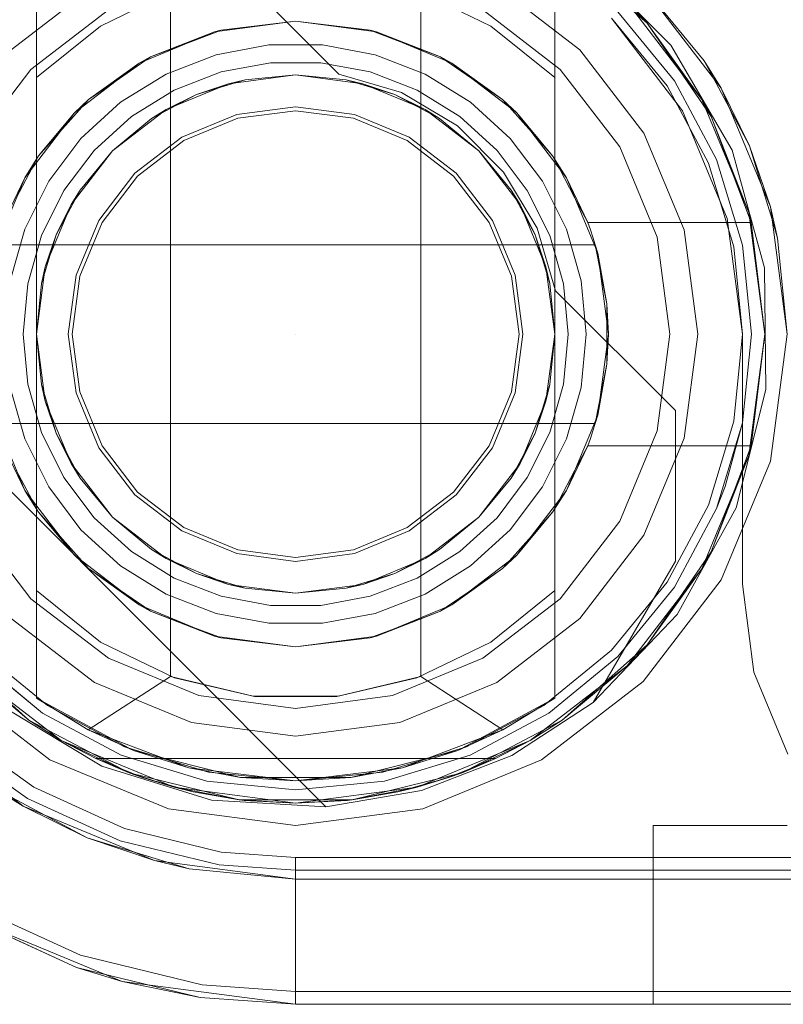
# Model space of a CAD drawing. Extents: x -620 to 300, y 62 to 1112.
# Tile 61 of 226: x -157.966 to -157.796, y 267.212 to 267.432. Entities that reach past the tile are written whole.
import ezdxf

# ---------------------------------------------------------------- set-up
doc = ezdxf.new("R2010")
doc.units = 0
doc.layers.get('0').update_dxf_attribs({"lineweight": 13})
doc.layers.add('ConnectionPoints', color=7, linetype='Continuous', lineweight=50)

# ---------------------------------------------------------------- blocks, each defined once
blk = doc.blocks.new('AutoCAD-Punkt-A06CPVWSL0')
at = {"color": 0, "lineweight": -2}
blk.add_line((-157.90474, 267.3621), (-157.90474, 267.3621), dxfattribs=at)
blk = doc.blocks.new('Blockreferenz-A06CPVWWL0')
at = {"color": 251, "linetype": 'ByBlock', "lineweight": -2, "ltscale": 0.13, "true_color": 0x636363}
for p, q in [((-157.92185, 267.4471), (-157.89506, 267.4203)), ((-157.92185, 267.4471), (-157.89506, 267.4203)), ((-157.82077, 267.42679), (-157.84005, 267.44608)), ((-157.80948, 267.4171), (-157.82696, 267.43989)), ((-157.83403, 267.43282), (-157.81814, 267.4121)), ((-157.81814, 267.4121), (-157.83403, 267.43282)), ((-157.80705, 267.40323), (-157.82077, 267.42679)), ((-157.89506, 267.4203), (-157.88106, 267.41614)), ((-157.89506, 267.4203), (-157.88106, 267.41614)), ((-157.89506, 267.4203), (-157.89506, 267.4203)), ((-157.79849, 267.39057), (-157.80948, 267.4171)), ((-157.88106, 267.41614), (-157.86851, 267.40867)), ((-157.88106, 267.41614), (-157.86851, 267.40867)), ((-157.81814, 267.4121), (-157.80815, 267.38799)), ((-157.80815, 267.38799), (-157.81814, 267.4121)), ((-157.86851, 267.40867), (-157.85818, 267.39834)), ((-157.86851, 267.40867), (-157.85818, 267.39834)), ((-157.79979, 267.37694), (-157.80705, 267.40323)), ((-157.85818, 267.39834), (-157.85071, 267.38579)), ((-157.85818, 267.39834), (-157.85071, 267.38579)), ((-157.79474, 267.3621), (-157.79849, 267.39057)), ((-157.80815, 267.38799), (-157.80474, 267.3621)), ((-157.80474, 267.3621), (-157.80815, 267.38799)), ((-157.85071, 267.38579), (-157.84654, 267.37179)), ((-157.85071, 267.38579), (-157.84654, 267.37179)), ((-157.79947, 267.34968), (-157.79979, 267.37694)), ((-157.84654, 267.37179), (-157.81975, 267.34499)), ((-157.84654, 267.37179), (-157.81975, 267.34499)), ((-157.84654, 267.37179), (-157.84654, 267.37179)), ((-157.89796, 267.25632), (-158.01053, 267.36889)), ((-157.89796, 267.25632), (-158.01053, 267.36889)), ((-157.80474, 267.3621), (-157.80474, 267.3061)), ((-157.80474, 267.3061), (-157.80474, 267.3621)), ((-157.80474, 267.3621), (-157.80474, 267.3621)), ((-157.79849, 267.33363), (-157.79474, 267.3621)), ((-157.80613, 267.32323), (-157.79947, 267.34968)), ((-157.81975, 267.34499), (-157.81975, 267.3113)), ((-157.81975, 267.34499), (-157.81975, 267.3113)), ((-157.81975, 267.34499), (-157.81975, 267.34499)), ((-157.80948, 267.3071), (-157.79849, 267.33363)), ((-157.81931, 267.29936), (-157.80613, 267.32323)), ((-157.81975, 267.3113), (-157.83814, 267.27964)), ((-157.81975, 267.3113), (-157.83814, 267.27964)), ((-157.81975, 267.3113), (-157.81975, 267.3113)), ((-157.82696, 267.28432), (-157.80948, 267.3071)), ((-157.80474, 267.3061), (-157.80215, 267.28643)), ((-157.80215, 267.28643), (-157.80474, 267.3061)), ((-157.80474, 267.3061), (-157.80474, 267.3061)), ((-157.83814, 267.27964), (-157.81931, 267.29936)), ((-157.80215, 267.28643), (-157.79456, 267.2681)), ((-157.79456, 267.2681), (-157.80215, 267.28643)), ((-157.98252, 267.28432), (-157.95974, 267.26684)), ((-157.84974, 267.26684), (-157.82696, 267.28432)), ((-157.94809, 267.26538), (-157.97007, 267.27863)), ((-157.83814, 267.27964), (-157.85634, 267.2678)), ((-157.83814, 267.27964), (-157.85634, 267.2678)), ((-157.83814, 267.27964), (-157.83814, 267.27964)), ((-157.9633, 267.26068), (-157.98144, 267.27359)), ((-157.95974, 267.26684), (-157.93321, 267.25585)), ((-157.85634, 267.2678), (-157.87655, 267.25992)), ((-157.85634, 267.2678), (-157.87655, 267.25992)), ((-157.87627, 267.25585), (-157.84974, 267.26684)), ((-157.92358, 267.25779), (-157.94809, 267.26538)), ((-157.94305, 267.25143), (-157.9633, 267.26068)), ((-157.87655, 267.25992), (-157.89796, 267.25632)), ((-157.87655, 267.25992), (-157.89796, 267.25632)), ((-157.93321, 267.25585), (-157.90474, 267.2521)), ((-157.89796, 267.25632), (-157.92358, 267.25779)), ((-157.90474, 267.2521), (-157.87627, 267.25585)), ((-157.89796, 267.25632), (-157.89796, 267.25632)), ((-157.92141, 267.24618), (-157.94305, 267.25143)), ((-157.90474, 267.24499), (-157.92141, 267.24618)), ((-157.90474, 267.24222), (-157.90474, 267.24499)), ((-155.60474, 267.24499), (-157.90474, 267.24499)), ((-157.90474, 267.23678), (-157.90474, 267.24222)), ((-157.90474, 267.23161), (-157.90474, 267.23678)), ((-157.95286, 267.22308), (-157.9783, 267.2347)), ((-157.97974, 267.2322), (-157.94357, 267.21722)), ((-157.90474, 267.22691), (-157.90474, 267.23161)), ((-157.90474, 267.22282), (-157.90474, 267.22691)), ((-157.92568, 267.21648), (-157.95286, 267.22308)), ((-157.90474, 267.21948), (-157.90474, 267.22282)), ((-157.90474, 267.21701), (-157.90474, 267.21948)), ((-157.94357, 267.21722), (-157.90474, 267.2121)), ((-157.90474, 267.21499), (-157.92568, 267.21648)), ((-157.90474, 267.2155), (-157.90474, 267.21701)), ((-157.90474, 267.21499), (-157.90474, 267.2155)), ((-157.90474, 267.2121), (-157.90474, 267.21499)), ((-155.60474, 267.21499), (-157.90474, 267.21499)), ((-157.90474, 267.2121), (-155.60474, 267.2121))]:
    blk.add_line(p, q, dxfattribs=at)
blk = doc.blocks.new('Blockreferenz-A06CPVX0L0')
at = {"color": 0, "linetype": 'ByBlock', "lineweight": -2, "ltscale": 0.13}
for p, q in [((-157.84505, 267.44848), (-157.82609, 267.43167)), ((-157.82609, 267.43167), (-157.84505, 267.44848)), ((-157.96274, 267.44357), (-157.96274, 267.4195)), ((-157.96274, 267.28064), (-157.96274, 267.44357)), ((-157.84674, 267.4195), (-157.84674, 267.44357)), ((-157.84674, 267.44357), (-157.84674, 267.28064)), ((-157.93187, 267.43907), (-157.94841, 267.43104)), ((-157.93274, 267.43875), (-157.93274, 267.28546)), ((-157.86107, 267.43104), (-157.87762, 267.43907)), ((-157.87674, 267.28546), (-157.87674, 267.43875)), ((-157.82609, 267.43167), (-157.8305, 267.43635)), ((-157.82609, 267.43167), (-157.8305, 267.43635)), ((-157.8305, 267.43635), (-157.81381, 267.4146)), ((-157.81381, 267.4146), (-157.8305, 267.43635)), ((-157.92286, 267.42972), (-157.90474, 267.4321)), ((-157.90474, 267.4321), (-157.92146, 267.43008)), ((-157.90474, 267.4321), (-157.88663, 267.42972)), ((-157.88803, 267.43008), (-157.90474, 267.4321)), ((-157.94841, 267.43104), (-157.96274, 267.4195)), ((-157.92146, 267.43008), (-157.92286, 267.42972)), ((-157.92217, 267.42981), (-157.92146, 267.43008)), ((-157.88803, 267.43008), (-157.88732, 267.42981)), ((-157.88663, 267.42972), (-157.88803, 267.43008)), ((-157.84674, 267.4195), (-157.86107, 267.43104)), ((-157.81381, 267.4146), (-157.82609, 267.43167)), ((-157.82609, 267.43167), (-157.81172, 267.41081)), ((-157.81381, 267.4146), (-157.82609, 267.43167)), ((-157.81172, 267.41081), (-157.82609, 267.43167)), ((-157.93974, 267.42273), (-157.92286, 267.42972)), ((-157.92286, 267.42972), (-157.93721, 267.42412)), ((-157.93721, 267.42412), (-157.9276, 267.42775)), ((-157.9276, 267.42775), (-157.92217, 267.42981)), ((-157.88732, 267.42981), (-157.88188, 267.42775)), ((-157.88663, 267.42972), (-157.86974, 267.42273)), ((-157.87228, 267.42412), (-157.88663, 267.42972)), ((-157.88188, 267.42775), (-157.87228, 267.42412)), ((-157.91074, 267.42683), (-157.92253, 267.42462)), ((-157.89875, 267.42683), (-157.91074, 267.42683)), ((-157.88695, 267.42462), (-157.89875, 267.42683)), ((-157.94417, 267.41933), (-157.93846, 267.42326)), ((-157.93721, 267.42412), (-157.93974, 267.42273)), ((-157.93846, 267.42326), (-157.93721, 267.42412)), ((-157.92253, 267.42462), (-157.93372, 267.42029)), ((-157.87577, 267.42029), (-157.88695, 267.42462)), ((-157.87228, 267.42412), (-157.87102, 267.42326)), ((-157.86974, 267.42273), (-157.87228, 267.42412)), ((-157.87102, 267.42326), (-157.86531, 267.41933)), ((-157.95424, 267.4116), (-157.93974, 267.42273)), ((-157.93974, 267.42273), (-157.95108, 267.41458)), ((-157.92144, 267.42078), (-157.91037, 267.42284)), ((-157.92144, 267.42078), (-157.91037, 267.42284)), ((-157.91037, 267.42284), (-157.89911, 267.42284)), ((-157.91037, 267.42284), (-157.89911, 267.42284)), ((-157.89911, 267.42284), (-157.88805, 267.42078)), ((-157.89911, 267.42284), (-157.88805, 267.42078)), ((-157.86974, 267.42273), (-157.85525, 267.4116)), ((-157.85841, 267.41458), (-157.86974, 267.42273)), ((-157.96274, 267.4195), (-157.96274, 267.3843)), ((-157.95108, 267.41458), (-157.94417, 267.41933)), ((-157.93372, 267.42029), (-157.94391, 267.41398)), ((-157.93193, 267.41671), (-157.92144, 267.42078)), ((-157.93193, 267.41671), (-157.92144, 267.42078)), ((-157.92694, 267.41569), (-157.91606, 267.41899)), ((-157.91975, 267.41813), (-157.90474, 267.4201)), ((-157.91975, 267.41813), (-157.90474, 267.4201)), ((-157.91975, 267.41813), (-157.90474, 267.4201)), ((-157.91606, 267.41899), (-157.91975, 267.41813)), ((-157.90474, 267.4201), (-157.91606, 267.41899)), ((-157.91606, 267.41899), (-157.90474, 267.4201)), ((-157.90474, 267.4201), (-157.88973, 267.41813)), ((-157.89343, 267.41899), (-157.90474, 267.4201)), ((-157.90474, 267.4201), (-157.89343, 267.41899)), ((-157.90474, 267.4201), (-157.88973, 267.41813)), ((-157.90474, 267.4201), (-157.88973, 267.41813)), ((-157.88973, 267.41813), (-157.89343, 267.41899)), ((-157.89343, 267.41899), (-157.88255, 267.41569)), ((-157.88805, 267.42078), (-157.87755, 267.41671)), ((-157.88805, 267.42078), (-157.87755, 267.41671)), ((-157.86557, 267.41398), (-157.87577, 267.42029)), ((-157.86531, 267.41933), (-157.85841, 267.41458)), ((-157.84674, 267.3621), (-157.84674, 267.4195)), ((-157.9415, 267.41078), (-157.93193, 267.41671)), ((-157.9415, 267.41078), (-157.93193, 267.41671)), ((-157.93374, 267.41233), (-157.91975, 267.41813)), ((-157.93374, 267.41233), (-157.91975, 267.41813)), ((-157.93374, 267.41233), (-157.91975, 267.41813)), ((-157.91975, 267.41813), (-157.92694, 267.41569)), ((-157.88255, 267.41569), (-157.88973, 267.41813)), ((-157.88973, 267.41813), (-157.87574, 267.41233)), ((-157.88973, 267.41813), (-157.87574, 267.41233)), ((-157.88973, 267.41813), (-157.87574, 267.41233)), ((-157.87755, 267.41671), (-157.86798, 267.41078)), ((-157.87755, 267.41671), (-157.86798, 267.41078)), ((-157.95108, 267.41458), (-157.95424, 267.4116)), ((-157.9526, 267.41286), (-157.95108, 267.41458)), ((-157.93697, 267.41033), (-157.92694, 267.41569)), ((-157.92694, 267.41569), (-157.93374, 267.41233)), ((-157.87574, 267.41233), (-157.88255, 267.41569)), ((-157.88255, 267.41569), (-157.87252, 267.41033)), ((-157.85841, 267.41458), (-157.85688, 267.41286)), ((-157.85525, 267.4116), (-157.85841, 267.41458)), ((-157.81172, 267.41081), (-157.81381, 267.4146)), ((-157.81381, 267.4146), (-157.80332, 267.38928)), ((-157.81172, 267.41081), (-157.81381, 267.4146)), ((-157.80332, 267.38928), (-157.81381, 267.4146)), ((-157.95751, 267.40734), (-157.9526, 267.41286)), ((-157.94391, 267.41398), (-157.95278, 267.4059)), ((-157.94576, 267.40312), (-157.93374, 267.41233)), ((-157.94576, 267.40312), (-157.93374, 267.41233)), ((-157.94576, 267.40312), (-157.93374, 267.41233)), ((-157.93374, 267.41233), (-157.93697, 267.41033)), ((-157.87252, 267.41033), (-157.87574, 267.41233)), ((-157.87574, 267.41233), (-157.86373, 267.40312)), ((-157.87574, 267.41233), (-157.86373, 267.40312)), ((-157.87574, 267.41233), (-157.86373, 267.40312)), ((-157.85671, 267.4059), (-157.86557, 267.41398)), ((-157.85688, 267.41286), (-157.85198, 267.40734)), ((-157.96536, 267.3971), (-157.95424, 267.4116)), ((-157.95424, 267.4116), (-157.96227, 267.40199)), ((-157.94982, 267.4032), (-157.9415, 267.41078)), ((-157.94982, 267.4032), (-157.9415, 267.41078)), ((-157.93697, 267.41033), (-157.94576, 267.40312)), ((-157.94576, 267.40312), (-157.93697, 267.41033)), ((-157.86373, 267.40312), (-157.87252, 267.41033)), ((-157.87252, 267.41033), (-157.86373, 267.40312)), ((-157.86798, 267.41078), (-157.85966, 267.4032)), ((-157.86798, 267.41078), (-157.85966, 267.4032)), ((-157.85525, 267.4116), (-157.84412, 267.3971)), ((-157.84722, 267.40199), (-157.85525, 267.4116)), ((-157.80332, 267.38928), (-157.81172, 267.41081)), ((-157.81172, 267.41081), (-157.80276, 267.3871)), ((-157.80332, 267.38928), (-157.81172, 267.41081)), ((-157.80276, 267.3871), (-157.81172, 267.41081)), ((-157.96227, 267.40199), (-157.95751, 267.40734)), ((-157.95278, 267.4059), (-157.96001, 267.39632)), ((-157.84948, 267.39632), (-157.85671, 267.4059)), ((-157.85198, 267.40734), (-157.84722, 267.40199)), ((-157.96227, 267.40199), (-157.96536, 267.3971)), ((-157.9637, 267.39927), (-157.96227, 267.40199)), ((-157.95661, 267.39422), (-157.94982, 267.4032)), ((-157.95661, 267.39422), (-157.94982, 267.4032)), ((-157.95497, 267.3911), (-157.94576, 267.40312)), ((-157.95497, 267.3911), (-157.94576, 267.40312)), ((-157.95497, 267.3911), (-157.94576, 267.40312)), ((-157.94576, 267.40312), (-157.95297, 267.39433)), ((-157.95297, 267.39433), (-157.94576, 267.40312)), ((-157.86373, 267.40312), (-157.85451, 267.3911)), ((-157.85652, 267.39433), (-157.86373, 267.40312)), ((-157.86373, 267.40312), (-157.85652, 267.39433)), ((-157.86373, 267.40312), (-157.85451, 267.3911)), ((-157.86373, 267.40312), (-157.85451, 267.3911)), ((-157.85966, 267.4032), (-157.85288, 267.39422)), ((-157.85966, 267.4032), (-157.85288, 267.39422)), ((-157.84722, 267.40199), (-157.84578, 267.39927)), ((-157.84412, 267.3971), (-157.84722, 267.40199)), ((-157.96725, 267.39255), (-157.9637, 267.39927)), ((-157.84578, 267.39927), (-157.84224, 267.39255)), ((-157.97236, 267.38022), (-157.96536, 267.3971)), ((-157.96536, 267.3971), (-157.97013, 267.3871)), ((-157.84412, 267.3971), (-157.83713, 267.38022)), ((-157.83936, 267.3871), (-157.84412, 267.3971)), ((-157.96001, 267.39632), (-157.96535, 267.38559)), ((-157.84413, 267.38559), (-157.84948, 267.39632)), ((-157.96162, 267.38414), (-157.95661, 267.39422)), ((-157.96162, 267.38414), (-157.95661, 267.39422)), ((-157.95833, 267.3843), (-157.95297, 267.39433)), ((-157.95297, 267.39433), (-157.95497, 267.3911)), ((-157.85451, 267.3911), (-157.85652, 267.39433)), ((-157.85652, 267.39433), (-157.85116, 267.3843)), ((-157.85288, 267.39422), (-157.84786, 267.38414)), ((-157.85288, 267.39422), (-157.84786, 267.38414)), ((-157.84224, 267.39255), (-157.83936, 267.3871)), ((-157.96077, 267.37712), (-157.95497, 267.3911)), ((-157.96077, 267.37712), (-157.95497, 267.3911)), ((-157.96077, 267.37712), (-157.95497, 267.3911)), ((-157.95497, 267.3911), (-157.95833, 267.3843)), ((-157.85116, 267.3843), (-157.85451, 267.3911)), ((-157.85451, 267.3911), (-157.84872, 267.37712)), ((-157.85451, 267.3911), (-157.84872, 267.37712)), ((-157.85451, 267.3911), (-157.84872, 267.37712)), ((-157.80276, 267.3871), (-157.80332, 267.38928)), ((-157.80276, 267.3871), (-157.80332, 267.38928)), ((-157.80332, 267.38928), (-157.79974, 267.3621)), ((-157.79974, 267.3621), (-157.80332, 267.38928)), ((-157.83875, 267.38545), (-157.83936, 267.3871)), ((-157.83936, 267.3871), (-157.80276, 267.3871)), ((-157.83936, 267.3871), (-157.80276, 267.3871)), ((-157.83936, 267.3871), (-157.83936, 267.3871)), ((-157.79974, 267.3621), (-157.80276, 267.3871)), ((-157.80276, 267.3871), (-157.80276, 267.3871)), ((-157.96535, 267.38559), (-157.96864, 267.37405)), ((-157.9647, 267.37331), (-157.96162, 267.38414)), ((-157.9647, 267.37331), (-157.96162, 267.38414)), ((-157.96274, 267.3843), (-157.96274, 267.37342)), ((-157.96163, 267.37342), (-157.95833, 267.3843)), ((-157.95833, 267.3843), (-157.96077, 267.37712)), ((-157.84872, 267.37712), (-157.85116, 267.3843)), ((-157.85116, 267.3843), (-157.84786, 267.37342)), ((-157.84786, 267.38414), (-157.84478, 267.37331)), ((-157.84786, 267.38414), (-157.84478, 267.37331)), ((-157.84085, 267.37405), (-157.84413, 267.38559)), ((-157.83819, 267.38379), (-157.83875, 267.38545)), ((-157.83766, 267.3821), (-157.83819, 267.38379)), ((-157.83766, 267.3821), (-157.97182, 267.3821)), ((-157.97158, 267.3821), (-157.83791, 267.3821)), ((-157.83791, 267.3821), (-157.83766, 267.3821)), ((-157.83507, 267.36886), (-157.83766, 267.3821)), ((-157.83766, 267.3821), (-157.83744, 267.38097)), ((-157.83713, 267.38022), (-157.83766, 267.3821)), ((-157.83766, 267.3821), (-157.83766, 267.3821)), ((-157.83744, 267.38097), (-157.83679, 267.37765)), ((-157.83713, 267.38022), (-157.83474, 267.3621)), ((-157.83507, 267.36886), (-157.83713, 267.38022)), ((-157.96274, 267.3621), (-157.96077, 267.37712)), ((-157.96274, 267.3621), (-157.96077, 267.37712)), ((-157.96274, 267.3621), (-157.96077, 267.37712)), ((-157.96077, 267.37712), (-157.96163, 267.37342)), ((-157.84786, 267.37342), (-157.84872, 267.37712)), ((-157.84872, 267.37712), (-157.84674, 267.3621)), ((-157.84872, 267.37712), (-157.84674, 267.3621)), ((-157.84872, 267.37712), (-157.84674, 267.3621)), ((-157.83679, 267.37765), (-157.83507, 267.36886)), ((-157.96574, 267.3621), (-157.9647, 267.37331)), ((-157.96574, 267.3621), (-157.9647, 267.37331)), ((-157.96163, 267.37342), (-157.96274, 267.3621)), ((-157.96274, 267.3621), (-157.96163, 267.37342)), ((-157.96274, 267.37342), (-157.96274, 267.3621)), ((-157.84674, 267.3621), (-157.84786, 267.37342)), ((-157.84786, 267.37342), (-157.84674, 267.3621)), ((-157.84478, 267.37331), (-157.84374, 267.3621)), ((-157.84478, 267.37331), (-157.84374, 267.3621)), ((-157.83974, 267.3621), (-157.84085, 267.37405)), ((-157.83507, 267.36458), (-157.83507, 267.36886)), ((-157.83474, 267.3621), (-157.83507, 267.36886)), ((-157.83507, 267.35963), (-157.83507, 267.36458)), ((-157.9647, 267.3509), (-157.96574, 267.3621)), ((-157.9647, 267.3509), (-157.96574, 267.3621)), ((-157.96077, 267.34709), (-157.96274, 267.3621)), ((-157.96274, 267.3621), (-157.96163, 267.35079)), ((-157.96077, 267.34709), (-157.96274, 267.3621)), ((-157.96274, 267.3621), (-157.96274, 267.30471)), ((-157.96163, 267.35079), (-157.96274, 267.3621)), ((-157.96077, 267.34709), (-157.96274, 267.3621)), ((-157.84674, 267.3621), (-157.84872, 267.34709)), ((-157.84674, 267.3621), (-157.84872, 267.34709)), ((-157.84674, 267.3621), (-157.84872, 267.34709)), ((-157.84786, 267.35079), (-157.84674, 267.3621)), ((-157.84674, 267.3621), (-157.84786, 267.35079)), ((-157.84674, 267.35079), (-157.84674, 267.3621)), ((-157.84374, 267.3621), (-157.84478, 267.3509)), ((-157.84374, 267.3621), (-157.84478, 267.3509)), ((-157.84085, 267.35016), (-157.83974, 267.3621)), ((-157.83474, 267.3621), (-157.83713, 267.34399)), ((-157.83507, 267.35535), (-157.83474, 267.3621)), ((-157.79974, 267.3621), (-157.80332, 267.33493)), ((-157.80332, 267.33493), (-157.79974, 267.3621)), ((-157.80276, 267.3371), (-157.79974, 267.3621)), ((-157.83507, 267.35535), (-157.83507, 267.35963)), ((-157.83766, 267.3421), (-157.83507, 267.35535)), ((-157.83713, 267.34399), (-157.83507, 267.35535)), ((-157.83507, 267.35535), (-157.83679, 267.34656)), ((-157.96162, 267.34007), (-157.9647, 267.3509)), ((-157.96162, 267.34007), (-157.9647, 267.3509)), ((-157.96163, 267.35079), (-157.96077, 267.34709)), ((-157.95833, 267.33991), (-157.96163, 267.35079)), ((-157.84786, 267.35079), (-157.85116, 267.33991)), ((-157.84872, 267.34709), (-157.84786, 267.35079)), ((-157.84478, 267.3509), (-157.84786, 267.34007)), ((-157.84478, 267.3509), (-157.84786, 267.34007)), ((-157.84674, 267.33991), (-157.84674, 267.35079)), ((-157.96864, 267.35016), (-157.96535, 267.33862)), ((-157.84413, 267.33862), (-157.84085, 267.35016)), ((-157.95497, 267.3331), (-157.96077, 267.34709)), ((-157.96077, 267.34709), (-157.95833, 267.33991)), ((-157.95497, 267.3331), (-157.96077, 267.34709)), ((-157.95497, 267.3331), (-157.96077, 267.34709)), ((-157.84872, 267.34709), (-157.85451, 267.3331)), ((-157.84872, 267.34709), (-157.85451, 267.3331)), ((-157.84872, 267.34709), (-157.85451, 267.3331)), ((-157.85116, 267.33991), (-157.84872, 267.34709)), ((-157.83679, 267.34656), (-157.83744, 267.34323)), ((-157.96536, 267.3271), (-157.97236, 267.34399)), ((-157.83713, 267.34399), (-157.84412, 267.3271)), ((-157.83766, 267.3421), (-157.83713, 267.34399)), ((-157.97182, 267.3421), (-157.83766, 267.3421)), ((-157.83791, 267.3421), (-157.97158, 267.3421)), ((-157.83819, 267.34042), (-157.83766, 267.3421)), ((-157.83766, 267.3421), (-157.83791, 267.3421)), ((-157.83744, 267.34323), (-157.83766, 267.3421)), ((-157.83766, 267.3421), (-157.83766, 267.3421)), ((-157.95661, 267.32999), (-157.96162, 267.34007)), ((-157.95661, 267.32999), (-157.96162, 267.34007)), ((-157.95833, 267.33991), (-157.95497, 267.3331)), ((-157.95297, 267.32988), (-157.95833, 267.33991)), ((-157.85116, 267.33991), (-157.85652, 267.32988)), ((-157.85451, 267.3331), (-157.85116, 267.33991)), ((-157.84786, 267.34007), (-157.85288, 267.32999)), ((-157.84786, 267.34007), (-157.85288, 267.32999)), ((-157.84674, 267.30471), (-157.84674, 267.33991)), ((-157.83875, 267.33876), (-157.83819, 267.34042)), ((-157.96535, 267.33862), (-157.96001, 267.32789)), ((-157.84948, 267.32789), (-157.84413, 267.33862)), ((-157.83936, 267.3371), (-157.83875, 267.33876)), ((-157.97013, 267.3371), (-157.96536, 267.3271)), ((-157.84412, 267.3271), (-157.83936, 267.3371)), ((-157.83936, 267.3371), (-157.84224, 267.33166)), ((-157.80276, 267.3371), (-157.83936, 267.3371)), ((-157.83936, 267.3371), (-157.80276, 267.3371)), ((-157.83936, 267.3371), (-157.83936, 267.3371)), ((-157.80276, 267.3371), (-157.81172, 267.3134)), ((-157.81172, 267.3134), (-157.80276, 267.3371)), ((-157.80332, 267.33493), (-157.80276, 267.3371)), ((-157.80332, 267.33493), (-157.80276, 267.3371)), ((-157.80276, 267.3371), (-157.80276, 267.3371)), ((-157.94576, 267.32109), (-157.95497, 267.3331)), ((-157.95497, 267.3331), (-157.95297, 267.32988)), ((-157.94576, 267.32109), (-157.95497, 267.3331)), ((-157.94576, 267.32109), (-157.95497, 267.3331)), ((-157.85451, 267.3331), (-157.86373, 267.32109)), ((-157.85451, 267.3331), (-157.86373, 267.32109)), ((-157.85451, 267.3331), (-157.86373, 267.32109)), ((-157.85652, 267.32988), (-157.85451, 267.3331)), ((-157.80332, 267.33493), (-157.81381, 267.3096)), ((-157.81381, 267.3096), (-157.80332, 267.33493)), ((-157.81172, 267.3134), (-157.80332, 267.33493)), ((-157.81172, 267.3134), (-157.80332, 267.33493)), ((-157.9637, 267.32494), (-157.96725, 267.33166)), ((-157.84224, 267.33166), (-157.84578, 267.32494)), ((-157.94982, 267.32101), (-157.95661, 267.32999)), ((-157.94982, 267.32101), (-157.95661, 267.32999)), ((-157.95297, 267.32988), (-157.94576, 267.32109)), ((-157.94576, 267.32109), (-157.95297, 267.32988)), ((-157.86373, 267.32109), (-157.85652, 267.32988)), ((-157.85652, 267.32988), (-157.86373, 267.32109)), ((-157.85288, 267.32999), (-157.85966, 267.32101)), ((-157.85288, 267.32999), (-157.85966, 267.32101)), ((-157.95424, 267.31261), (-157.96536, 267.3271)), ((-157.96536, 267.3271), (-157.96227, 267.32222)), ((-157.96001, 267.32789), (-157.95278, 267.31831)), ((-157.85671, 267.31831), (-157.84948, 267.32789)), ((-157.84412, 267.3271), (-157.85525, 267.31261)), ((-157.84722, 267.32222), (-157.84412, 267.3271)), ((-157.96227, 267.32222), (-157.9637, 267.32494)), ((-157.84578, 267.32494), (-157.84722, 267.32222)), ((-157.95751, 267.31687), (-157.96227, 267.32222)), ((-157.96227, 267.32222), (-157.95424, 267.31261)), ((-157.85525, 267.31261), (-157.84722, 267.32222)), ((-157.84722, 267.32222), (-157.85198, 267.31687)), ((-157.9415, 267.31343), (-157.94982, 267.32101)), ((-157.9415, 267.31343), (-157.94982, 267.32101)), ((-157.94576, 267.32109), (-157.93697, 267.31388)), ((-157.93374, 267.31188), (-157.94576, 267.32109)), ((-157.93374, 267.31188), (-157.94576, 267.32109)), ((-157.93697, 267.31388), (-157.94576, 267.32109)), ((-157.93374, 267.31188), (-157.94576, 267.32109)), ((-157.86373, 267.32109), (-157.87574, 267.31188)), ((-157.86373, 267.32109), (-157.87574, 267.31188)), ((-157.86373, 267.32109), (-157.87574, 267.31188)), ((-157.87252, 267.31388), (-157.86373, 267.32109)), ((-157.86373, 267.32109), (-157.87252, 267.31388)), ((-157.85966, 267.32101), (-157.86798, 267.31343)), ((-157.85966, 267.32101), (-157.86798, 267.31343)), ((-157.95278, 267.31831), (-157.94391, 267.31023)), ((-157.86557, 267.31023), (-157.85671, 267.31831)), ((-157.9526, 267.31135), (-157.95751, 267.31687)), ((-157.85198, 267.31687), (-157.85688, 267.31135)), ((-157.93193, 267.3075), (-157.9415, 267.31343)), ((-157.93193, 267.3075), (-157.9415, 267.31343)), ((-157.93697, 267.31388), (-157.93374, 267.31188)), ((-157.92694, 267.30852), (-157.93697, 267.31388)), ((-157.87252, 267.31388), (-157.88255, 267.30852)), ((-157.86798, 267.31343), (-157.87755, 267.3075)), ((-157.86798, 267.31343), (-157.87755, 267.3075)), ((-157.87574, 267.31188), (-157.87252, 267.31388)), ((-157.81172, 267.3134), (-157.82609, 267.29254)), ((-157.82609, 267.29254), (-157.81172, 267.3134)), ((-157.81381, 267.3096), (-157.81172, 267.3134)), ((-157.81381, 267.3096), (-157.81172, 267.3134)), ((-157.93974, 267.30148), (-157.95424, 267.31261)), ((-157.95424, 267.31261), (-157.95108, 267.30963)), ((-157.95108, 267.30963), (-157.9526, 267.31135)), ((-157.91975, 267.30608), (-157.93374, 267.31188)), ((-157.93374, 267.31188), (-157.92694, 267.30852)), ((-157.91975, 267.30608), (-157.93374, 267.31188)), ((-157.91975, 267.30608), (-157.93374, 267.31188)), ((-157.87574, 267.31188), (-157.88973, 267.30608)), ((-157.87574, 267.31188), (-157.88973, 267.30608)), ((-157.87574, 267.31188), (-157.88973, 267.30608)), ((-157.88255, 267.30852), (-157.87574, 267.31188)), ((-157.85525, 267.31261), (-157.86974, 267.30148)), ((-157.85841, 267.30963), (-157.85525, 267.31261)), ((-157.85688, 267.31135), (-157.85841, 267.30963)), ((-157.94417, 267.30488), (-157.95108, 267.30963)), ((-157.95108, 267.30963), (-157.93974, 267.30148)), ((-157.94391, 267.31023), (-157.93372, 267.30392)), ((-157.87577, 267.30392), (-157.86557, 267.31023)), ((-157.86974, 267.30148), (-157.85841, 267.30963)), ((-157.85841, 267.30963), (-157.86531, 267.30488)), ((-157.81381, 267.3096), (-157.8305, 267.28786)), ((-157.8305, 267.28786), (-157.81381, 267.3096)), ((-157.82609, 267.29254), (-157.81381, 267.3096)), ((-157.82609, 267.29254), (-157.81381, 267.3096)), ((-157.92144, 267.30343), (-157.93193, 267.3075)), ((-157.92144, 267.30343), (-157.93193, 267.3075)), ((-157.92694, 267.30852), (-157.91975, 267.30608)), ((-157.91606, 267.30522), (-157.92694, 267.30852)), ((-157.88255, 267.30852), (-157.89343, 267.30522)), ((-157.88973, 267.30608), (-157.88255, 267.30852)), ((-157.87755, 267.3075), (-157.88805, 267.30343)), ((-157.87755, 267.3075), (-157.88805, 267.30343)), ((-157.96274, 267.30471), (-157.96274, 267.28064)), ((-157.94841, 267.29317), (-157.96274, 267.30471)), ((-157.93846, 267.30095), (-157.94417, 267.30488)), ((-157.90474, 267.3041), (-157.91975, 267.30608)), ((-157.91975, 267.30608), (-157.91606, 267.30522)), ((-157.90474, 267.3041), (-157.91975, 267.30608)), ((-157.90474, 267.3041), (-157.91975, 267.30608)), ((-157.91606, 267.30522), (-157.90474, 267.3041)), ((-157.90474, 267.3041), (-157.91606, 267.30522)), ((-157.88973, 267.30608), (-157.90474, 267.3041)), ((-157.88973, 267.30608), (-157.90474, 267.3041)), ((-157.88973, 267.30608), (-157.90474, 267.3041)), ((-157.90474, 267.3041), (-157.89343, 267.30522)), ((-157.89343, 267.30522), (-157.90474, 267.3041)), ((-157.89343, 267.30522), (-157.88973, 267.30608)), ((-157.86531, 267.30488), (-157.87102, 267.30095)), ((-157.84674, 267.30471), (-157.86107, 267.29317)), ((-157.84674, 267.28064), (-157.84674, 267.30471)), ((-157.93372, 267.30392), (-157.92253, 267.29959)), ((-157.91037, 267.30137), (-157.92144, 267.30343)), ((-157.91037, 267.30137), (-157.92144, 267.30343)), ((-157.88805, 267.30343), (-157.89911, 267.30137)), ((-157.88805, 267.30343), (-157.89911, 267.30137)), ((-157.88695, 267.29959), (-157.87577, 267.30392)), ((-157.92286, 267.29449), (-157.93974, 267.30148)), ((-157.93974, 267.30148), (-157.93721, 267.30009)), ((-157.93721, 267.30009), (-157.93846, 267.30095)), ((-157.9276, 267.29645), (-157.93721, 267.30009)), ((-157.93721, 267.30009), (-157.92286, 267.29449)), ((-157.89911, 267.30137), (-157.91037, 267.30137)), ((-157.89911, 267.30137), (-157.91037, 267.30137)), ((-157.86974, 267.30148), (-157.88663, 267.29449)), ((-157.88663, 267.29449), (-157.87228, 267.30009)), ((-157.87228, 267.30009), (-157.88188, 267.29645)), ((-157.87228, 267.30009), (-157.86974, 267.30148)), ((-157.87102, 267.30095), (-157.87228, 267.30009)), ((-157.92253, 267.29959), (-157.91074, 267.29738)), ((-157.89875, 267.29738), (-157.88695, 267.29959)), ((-157.92217, 267.2944), (-157.9276, 267.29645)), ((-157.91074, 267.29738), (-157.89875, 267.29738)), ((-157.88188, 267.29645), (-157.88732, 267.2944)), ((-157.90474, 267.2921), (-157.92286, 267.29449)), ((-157.92286, 267.29449), (-157.92146, 267.29413)), ((-157.92146, 267.29413), (-157.92217, 267.2944)), ((-157.92146, 267.29413), (-157.90474, 267.2921)), ((-157.88663, 267.29449), (-157.90474, 267.2921)), ((-157.90474, 267.2921), (-157.88803, 267.29413)), ((-157.88803, 267.29413), (-157.88663, 267.29449)), ((-157.88732, 267.2944), (-157.88803, 267.29413)), ((-157.96444, 267.27573), (-157.98339, 267.29254)), ((-157.98339, 267.29254), (-157.96444, 267.27573)), ((-157.93187, 267.28514), (-157.94841, 267.29317)), ((-157.86107, 267.29317), (-157.87762, 267.28514)), ((-157.82609, 267.29254), (-157.84505, 267.27573)), ((-157.84505, 267.27573), (-157.82609, 267.29254)), ((-157.8305, 267.28786), (-157.82609, 267.29254)), ((-157.8305, 267.28786), (-157.82609, 267.29254)), ((-157.97899, 267.28786), (-157.96444, 267.27573)), ((-157.95724, 267.27117), (-157.97899, 267.28786)), ((-157.97899, 267.28786), (-157.96444, 267.27573)), ((-157.97899, 267.28786), (-157.95724, 267.27117)), ((-157.8305, 267.28786), (-157.85224, 267.27117)), ((-157.85224, 267.27117), (-157.8305, 267.28786)), ((-157.84505, 267.27573), (-157.8305, 267.28786)), ((-157.84505, 267.27573), (-157.8305, 267.28786)), ((-157.93274, 267.28546), (-157.95114, 267.27352)), ((-157.91425, 267.28106), (-157.93274, 267.28546)), ((-157.91394, 267.28102), (-157.93187, 267.28514)), ((-157.87762, 267.28514), (-157.89555, 267.28102)), ((-157.87674, 267.28546), (-157.89524, 267.28106)), ((-157.85834, 267.27352), (-157.87674, 267.28546)), ((-157.96274, 267.28064), (-157.95114, 267.27352)), ((-157.94102, 267.26892), (-157.96274, 267.28064)), ((-157.95114, 267.27352), (-157.96274, 267.28064)), ((-157.96274, 267.28064), (-157.96274, 267.28064)), ((-157.89524, 267.28106), (-157.91425, 267.28106)), ((-157.89555, 267.28102), (-157.91394, 267.28102)), ((-157.84674, 267.28064), (-157.86847, 267.26892)), ((-157.85834, 267.27352), (-157.84674, 267.28064)), ((-157.84674, 267.28064), (-157.85834, 267.27352)), ((-157.84674, 267.28064), (-157.84674, 267.28064)), ((-157.96444, 267.27573), (-157.95724, 267.27117)), ((-157.94201, 267.26394), (-157.96444, 267.27573)), ((-157.96444, 267.27573), (-157.95724, 267.27117)), ((-157.96444, 267.27573), (-157.94201, 267.26394)), ((-157.84505, 267.27573), (-157.86748, 267.26394)), ((-157.86748, 267.26394), (-157.84505, 267.27573)), ((-157.85224, 267.27117), (-157.84505, 267.27573)), ((-157.85224, 267.27117), (-157.84505, 267.27573)), ((-157.95114, 267.27352), (-157.94102, 267.26892)), ((-157.95114, 267.27352), (-157.92863, 267.265)), ((-157.88085, 267.265), (-157.85834, 267.27352)), ((-157.86847, 267.26892), (-157.85834, 267.27352)), ((-157.95724, 267.27117), (-157.94946, 267.2671)), ((-157.93192, 267.26068), (-157.95724, 267.27117)), ((-157.95724, 267.27117), (-157.94201, 267.26394)), ((-157.95724, 267.27117), (-157.93192, 267.26068)), ((-157.85224, 267.27117), (-157.87757, 267.26068)), ((-157.87757, 267.26068), (-157.85224, 267.27117)), ((-157.86748, 267.26394), (-157.85224, 267.27117)), ((-157.86002, 267.2671), (-157.85224, 267.27117)), ((-157.94946, 267.2671), (-157.94201, 267.26394)), ((-157.94946, 267.2671), (-157.93877, 267.26277)), ((-157.86002, 267.2671), (-157.94946, 267.2671)), ((-157.94946, 267.2671), (-157.94946, 267.2671)), ((-157.94946, 267.2671), (-157.93877, 267.26277)), ((-157.86002, 267.2671), (-157.94946, 267.2671)), ((-157.91709, 267.26287), (-157.94102, 267.26892)), ((-157.94102, 267.26892), (-157.92863, 267.265)), ((-157.86847, 267.26892), (-157.8924, 267.26287)), ((-157.88085, 267.265), (-157.86847, 267.26892)), ((-157.87072, 267.26277), (-157.86002, 267.2671)), ((-157.87072, 267.26277), (-157.86002, 267.2671)), ((-157.86748, 267.26394), (-157.86002, 267.2671)), ((-157.86002, 267.2671), (-157.86002, 267.2671)), ((-157.92863, 267.265), (-157.91709, 267.26287)), ((-157.92863, 267.265), (-157.90474, 267.2621)), ((-157.90474, 267.2621), (-157.88085, 267.265)), ((-157.8924, 267.26287), (-157.88085, 267.265)), ((-157.94201, 267.26394), (-157.93877, 267.26277)), ((-157.91741, 267.25787), (-157.94201, 267.26394)), ((-157.94201, 267.26394), (-157.93192, 267.26068)), ((-157.94201, 267.26394), (-157.91741, 267.25787)), ((-157.93877, 267.26277), (-157.93573, 267.26191)), ((-157.93877, 267.26277), (-157.93192, 267.26068)), ((-157.92766, 267.25964), (-157.93877, 267.26277)), ((-157.8924, 267.26287), (-157.91709, 267.26287)), ((-157.91709, 267.26287), (-157.90474, 267.2621)), ((-157.90474, 267.2621), (-157.8924, 267.26287)), ((-157.86748, 267.26394), (-157.89207, 267.25787)), ((-157.89207, 267.25787), (-157.86748, 267.26394)), ((-157.87072, 267.26277), (-157.88183, 267.25964)), ((-157.87757, 267.26068), (-157.86748, 267.26394)), ((-157.87757, 267.26068), (-157.87072, 267.26277)), ((-157.87375, 267.26191), (-157.87072, 267.26277)), ((-157.87072, 267.26277), (-157.86748, 267.26394)), ((-157.93573, 267.26191), (-157.93016, 267.26034)), ((-157.93192, 267.26068), (-157.92766, 267.25964)), ((-157.90474, 267.2571), (-157.93192, 267.26068)), ((-157.93192, 267.26068), (-157.91741, 267.25787)), ((-157.93192, 267.26068), (-157.90474, 267.2571)), ((-157.93016, 267.26034), (-157.92766, 267.25964)), ((-157.87757, 267.26068), (-157.90474, 267.2571)), ((-157.90474, 267.2571), (-157.87757, 267.26068)), ((-157.89207, 267.25787), (-157.87757, 267.26068)), ((-157.88183, 267.25964), (-157.87757, 267.26068)), ((-157.88183, 267.25964), (-157.87933, 267.26034)), ((-157.87933, 267.26034), (-157.87375, 267.26191)), ((-157.92766, 267.25964), (-157.91741, 267.25787)), ((-157.92766, 267.25964), (-157.91627, 267.25774)), ((-157.92766, 267.25964), (-157.91627, 267.25774)), ((-157.89322, 267.25774), (-157.88183, 267.25964)), ((-157.89322, 267.25774), (-157.88183, 267.25964)), ((-157.89207, 267.25787), (-157.88183, 267.25964)), ((-157.91741, 267.25787), (-157.91627, 267.25774)), ((-157.89207, 267.25787), (-157.91741, 267.25787)), ((-157.91741, 267.25787), (-157.90474, 267.2571)), ((-157.91741, 267.25787), (-157.89207, 267.25787)), ((-157.91627, 267.25774), (-157.90474, 267.2571)), ((-157.91627, 267.25774), (-157.90474, 267.2571)), ((-157.90474, 267.2571), (-157.89207, 267.25787)), ((-157.90474, 267.2571), (-157.89322, 267.25774)), ((-157.90474, 267.2571), (-157.89322, 267.25774)), ((-157.89322, 267.25774), (-157.89207, 267.25787))]:
    blk.add_line(p, q, dxfattribs=at)
blk = doc.blocks.new('Blockreferenz-A06CPVX4L0')
at = {"color": 9, "linetype": 'ByBlock', "lineweight": -2, "ltscale": 0.13, "true_color": 0xc1c9c4}
for p, q in [((-157.96838, 267.42574), (-157.94974, 267.44005)), ((-157.94974, 267.44005), (-157.96838, 267.42574)), ((-157.85974, 267.44005), (-157.8411, 267.42574)), ((-157.8411, 267.42574), (-157.85974, 267.44005)), ((-157.82696, 267.43989), (-157.80948, 267.4171)), ((-157.81328, 267.42322), (-157.82696, 267.43989)), ((-157.94662, 267.43464), (-157.96397, 267.42133)), ((-157.96397, 267.42133), (-157.94662, 267.43464)), ((-157.84552, 267.42133), (-157.86286, 267.43464)), ((-157.86286, 267.43464), (-157.84552, 267.42133)), ((-157.8216, 267.41766), (-157.83403, 267.43282)), ((-157.81993, 267.41877), (-157.83262, 267.43423)), ((-157.83262, 267.43423), (-157.81993, 267.41877)), ((-157.8411, 267.42574), (-157.8268, 267.4071)), ((-157.8268, 267.4071), (-157.8411, 267.42574)), ((-157.96397, 267.42133), (-157.97728, 267.40398)), ((-157.97728, 267.40398), (-157.96397, 267.42133)), ((-157.8322, 267.40398), (-157.84552, 267.42133)), ((-157.84552, 267.42133), (-157.8322, 267.40398)), ((-157.81328, 267.42322), (-157.81124, 267.4194)), ((-157.80948, 267.4171), (-157.81328, 267.42322)), ((-157.81124, 267.4194), (-157.80764, 267.41267)), ((-157.81235, 267.40037), (-157.8216, 267.41766)), ((-157.81051, 267.40114), (-157.81993, 267.41877)), ((-157.81993, 267.41877), (-157.81051, 267.40114)), ((-157.80948, 267.4171), (-157.79849, 267.39057)), ((-157.80312, 267.4042), (-157.80948, 267.4171)), ((-157.90474, 267.41298), (-157.91791, 267.41124)), ((-157.89158, 267.41124), (-157.90474, 267.41298)), ((-157.80764, 267.41267), (-157.80312, 267.4042)), ((-157.91791, 267.41124), (-157.93018, 267.40616)), ((-157.92974, 267.40541), (-157.91768, 267.4104)), ((-157.91768, 267.4104), (-157.90474, 267.4121)), ((-157.90474, 267.4121), (-157.8918, 267.4104)), ((-157.8918, 267.4104), (-157.87974, 267.40541)), ((-157.87931, 267.40616), (-157.89158, 267.41124)), ((-157.93018, 267.40616), (-157.94072, 267.39808)), ((-157.86877, 267.39808), (-157.87931, 267.40616)), ((-157.8268, 267.4071), (-157.81781, 267.3854)), ((-157.81781, 267.3854), (-157.8268, 267.4071)), ((-157.9401, 267.39746), (-157.92974, 267.40541)), ((-157.87974, 267.40541), (-157.86939, 267.39746)), ((-157.82384, 267.38378), (-157.8322, 267.40398)), ((-157.8322, 267.40398), (-157.82384, 267.38378)), ((-157.80312, 267.4042), (-157.80033, 267.39501)), ((-157.79849, 267.39057), (-157.80312, 267.4042)), ((-157.80666, 267.38161), (-157.81235, 267.40037)), ((-157.8047, 267.382), (-157.81051, 267.40114)), ((-157.81051, 267.40114), (-157.8047, 267.382)), ((-157.94072, 267.39808), (-157.9488, 267.38754)), ((-157.94804, 267.3871), (-157.9401, 267.39746)), ((-157.86939, 267.39746), (-157.86144, 267.3871)), ((-157.86069, 267.38754), (-157.86877, 267.39808)), ((-157.80033, 267.39501), (-157.79811, 267.38771)), ((-157.79849, 267.39057), (-157.79474, 267.3621)), ((-157.79686, 267.38356), (-157.79849, 267.39057)), ((-157.9488, 267.38754), (-157.95388, 267.37527)), ((-157.95304, 267.37505), (-157.94804, 267.3871)), ((-157.86144, 267.3871), (-157.85645, 267.37505)), ((-157.8556, 267.37527), (-157.86069, 267.38754)), ((-157.79811, 267.38771), (-157.79686, 267.38356)), ((-157.82098, 267.3621), (-157.82384, 267.38378)), ((-157.82384, 267.38378), (-157.82098, 267.3621)), ((-157.81781, 267.3854), (-157.81474, 267.3621)), ((-157.81474, 267.3621), (-157.81781, 267.3854)), ((-157.80474, 267.3621), (-157.80666, 267.38161)), ((-157.80274, 267.3621), (-157.8047, 267.382)), ((-157.8047, 267.382), (-157.80274, 267.3621)), ((-157.79474, 267.3621), (-157.79686, 267.38356)), ((-157.95388, 267.37527), (-157.95562, 267.3621)), ((-157.95474, 267.3621), (-157.95304, 267.37505)), ((-157.85645, 267.37505), (-157.85474, 267.3621)), ((-157.85387, 267.3621), (-157.8556, 267.37527)), ((-157.95562, 267.3621), (-157.95388, 267.34894)), ((-157.95304, 267.34916), (-157.95474, 267.3621)), ((-157.85474, 267.3621), (-157.85645, 267.34916)), ((-157.8556, 267.34894), (-157.85387, 267.3621)), ((-157.82384, 267.34043), (-157.82098, 267.3621)), ((-157.82098, 267.3621), (-157.82384, 267.34043)), ((-157.81474, 267.3621), (-157.81781, 267.33881)), ((-157.81781, 267.33881), (-157.81474, 267.3621)), ((-157.80666, 267.3426), (-157.80474, 267.3621)), ((-157.8047, 267.34221), (-157.80274, 267.3621)), ((-157.80274, 267.3621), (-157.8047, 267.34221)), ((-157.95388, 267.34894), (-157.9488, 267.33667)), ((-157.94804, 267.3371), (-157.95304, 267.34916)), ((-157.85645, 267.34916), (-157.86144, 267.3371)), ((-157.86069, 267.33667), (-157.8556, 267.34894)), ((-157.81235, 267.32384), (-157.80666, 267.3426)), ((-157.81051, 267.32307), (-157.8047, 267.34221)), ((-157.80862, 267.32799), (-157.8047, 267.34221)), ((-157.8047, 267.34221), (-157.80862, 267.32799)), ((-157.8322, 267.32022), (-157.82384, 267.34043)), ((-157.82384, 267.34043), (-157.8322, 267.32022)), ((-157.81781, 267.33881), (-157.8268, 267.3171)), ((-157.8268, 267.3171), (-157.81781, 267.33881)), ((-157.9488, 267.33667), (-157.94072, 267.32613)), ((-157.9401, 267.32675), (-157.94804, 267.3371)), ((-157.86144, 267.3371), (-157.86939, 267.32675)), ((-157.86877, 267.32613), (-157.86069, 267.33667)), ((-157.92974, 267.3188), (-157.9401, 267.32675)), ((-157.86939, 267.32675), (-157.87974, 267.3188)), ((-157.81051, 267.32307), (-157.80862, 267.32799)), ((-157.80862, 267.32799), (-157.81051, 267.32307)), ((-157.94072, 267.32613), (-157.93018, 267.31805)), ((-157.87931, 267.31805), (-157.86877, 267.32613)), ((-157.8216, 267.30655), (-157.81235, 267.32384)), ((-157.81993, 267.30544), (-157.81051, 267.32307)), ((-157.81051, 267.32307), (-157.81993, 267.30544)), ((-157.97728, 267.32022), (-157.96397, 267.30288)), ((-157.96397, 267.30288), (-157.97728, 267.32022)), ((-157.84552, 267.30288), (-157.8322, 267.32022)), ((-157.8322, 267.32022), (-157.84552, 267.30288)), ((-157.93018, 267.31805), (-157.91791, 267.31297)), ((-157.91768, 267.31381), (-157.92974, 267.3188)), ((-157.87974, 267.3188), (-157.8918, 267.31381)), ((-157.89158, 267.31297), (-157.87931, 267.31805)), ((-157.8268, 267.3171), (-157.8411, 267.29847)), ((-157.8411, 267.29847), (-157.8268, 267.3171)), ((-157.90474, 267.3121), (-157.91768, 267.31381)), ((-157.8918, 267.31381), (-157.90474, 267.3121)), ((-157.91791, 267.31297), (-157.90474, 267.31123)), ((-157.90474, 267.31123), (-157.89158, 267.31297)), ((-157.83403, 267.29139), (-157.8216, 267.30655)), ((-157.83262, 267.28998), (-157.81993, 267.30544)), ((-157.81993, 267.30544), (-157.83262, 267.28998)), ((-157.96397, 267.30288), (-157.94662, 267.28957)), ((-157.94662, 267.28957), (-157.96397, 267.30288)), ((-157.86286, 267.28957), (-157.84552, 267.30288)), ((-157.84552, 267.30288), (-157.86286, 267.28957)), ((-157.94974, 267.28416), (-157.96838, 267.29847)), ((-157.96838, 267.29847), (-157.94974, 267.28416)), ((-157.8411, 267.29847), (-157.85974, 267.28416)), ((-157.85974, 267.28416), (-157.8411, 267.29847)), ((-157.97545, 267.29139), (-157.9603, 267.27896)), ((-157.84919, 267.27896), (-157.83403, 267.29139)), ((-157.97687, 267.28998), (-157.96141, 267.27729)), ((-157.96141, 267.27729), (-157.97687, 267.28998)), ((-157.94662, 267.28957), (-157.92642, 267.2812)), ((-157.92642, 267.2812), (-157.94662, 267.28957)), ((-157.88306, 267.2812), (-157.86286, 267.28957)), ((-157.86286, 267.28957), (-157.88306, 267.2812)), ((-157.84807, 267.27729), (-157.83262, 267.28998)), ((-157.83262, 267.28998), (-157.84807, 267.27729)), ((-157.92804, 267.27517), (-157.94974, 267.28416)), ((-157.94974, 267.28416), (-157.92804, 267.27517)), ((-157.85974, 267.28416), (-157.88145, 267.27517)), ((-157.88145, 267.27517), (-157.85974, 267.28416)), ((-157.92642, 267.2812), (-157.90474, 267.27834)), ((-157.90474, 267.27834), (-157.92642, 267.2812)), ((-157.90474, 267.27834), (-157.88306, 267.2812)), ((-157.88306, 267.2812), (-157.90474, 267.27834)), ((-157.9603, 267.27896), (-157.94301, 267.26972)), ((-157.86647, 267.26972), (-157.84919, 267.27896)), ((-157.96574, 267.25645), (-157.99101, 267.27584)), ((-157.96141, 267.27729), (-157.94378, 267.26787)), ((-157.94378, 267.26787), (-157.96141, 267.27729)), ((-157.86571, 267.26787), (-157.84807, 267.27729)), ((-157.84807, 267.27729), (-157.86571, 267.26787)), ((-157.90474, 267.2721), (-157.92804, 267.27517)), ((-157.92804, 267.27517), (-157.90474, 267.2721)), ((-157.88145, 267.27517), (-157.90474, 267.2721)), ((-157.90474, 267.2721), (-157.88145, 267.27517)), ((-157.96474, 267.25818), (-157.98333, 267.27141)), ((-157.94301, 267.26972), (-157.92425, 267.26403)), ((-157.88523, 267.26403), (-157.86647, 267.26972)), ((-157.94378, 267.26787), (-157.92464, 267.26206)), ((-157.92464, 267.26206), (-157.94378, 267.26787)), ((-157.88484, 267.26206), (-157.86571, 267.26787)), ((-157.86571, 267.26787), (-157.88484, 267.26206)), ((-157.92425, 267.26403), (-157.90474, 267.2621)), ((-157.90474, 267.2621), (-157.88523, 267.26403)), ((-157.97252, 267.26067), (-157.96574, 267.25645)), ((-157.95143, 267.24939), (-157.97252, 267.26067)), ((-157.92464, 267.26206), (-157.90474, 267.2601)), ((-157.90474, 267.2601), (-157.92464, 267.26206)), ((-157.90474, 267.2601), (-157.88484, 267.26206)), ((-157.88484, 267.26206), (-157.90474, 267.2601)), ((-157.94399, 267.2487), (-157.96474, 267.25818)), ((-157.93632, 267.24426), (-157.96574, 267.25645)), ((-157.96574, 267.25645), (-157.95143, 267.24939)), ((-157.82474, 267.2521), (-157.82474, 267.2121)), ((-157.82372, 267.2521), (-157.82474, 267.2521)), ((-157.82474, 267.2521), (-157.82474, 267.2121)), ((-157.82474, 267.2521), (-157.82474, 267.2521)), ((-157.82474, 267.2521), (-157.82372, 267.2521)), ((-157.82072, 267.2521), (-157.82372, 267.2521)), ((-157.82372, 267.2521), (-157.82072, 267.2521)), ((-157.81596, 267.2521), (-157.82072, 267.2521)), ((-157.82072, 267.2521), (-157.81596, 267.2521)), ((-157.80974, 267.2521), (-157.81596, 267.2521)), ((-157.81596, 267.2521), (-157.80974, 267.2521)), ((-157.80251, 267.2521), (-157.80974, 267.2521)), ((-157.80974, 267.2521), (-157.80251, 267.2521)), ((-157.79474, 267.2521), (-157.80251, 267.2521)), ((-157.80251, 267.2521), (-157.79474, 267.2521)), ((-157.92854, 267.24245), (-157.95143, 267.24939)), ((-157.95143, 267.24939), (-157.93632, 267.24426)), ((-157.92182, 267.24333), (-157.94399, 267.2487)), ((-157.90474, 267.2401), (-157.93632, 267.24426)), ((-157.93632, 267.24426), (-157.92854, 267.24245)), ((-157.90474, 267.2421), (-157.92182, 267.24333)), ((-157.92854, 267.24245), (-157.90474, 267.2401)), ((-157.05474, 267.2421), (-157.90474, 267.2421)), ((-157.90474, 267.23934), (-157.90474, 267.2421)), ((-155.60474, 267.2401), (-157.90474, 267.2401)), ((-157.90474, 267.2401), (-157.72874, 267.2401)), ((-157.90474, 267.2401), (-157.90474, 267.2401)), ((-157.90474, 267.23389), (-157.90474, 267.23934)), ((-157.90474, 267.22873), (-157.90474, 267.23389)), ((-157.97974, 267.2322), (-157.94357, 267.21722)), ((-157.97974, 267.2322), (-157.9538, 267.22035)), ((-157.9538, 267.22035), (-157.97974, 267.2322)), ((-157.90474, 267.22403), (-157.90474, 267.22873)), ((-157.90474, 267.21993), (-157.90474, 267.22403)), ((-157.9538, 267.22035), (-157.94357, 267.21722)), ((-157.92609, 267.21363), (-157.9538, 267.22035)), ((-157.90474, 267.2166), (-157.90474, 267.21993)), ((-157.94357, 267.21722), (-157.90474, 267.2121)), ((-157.94357, 267.21722), (-157.92609, 267.21363)), ((-157.90474, 267.21413), (-157.90474, 267.2166)), ((-157.90474, 267.21262), (-157.90474, 267.21413)), ((-157.92609, 267.21363), (-157.90474, 267.2121)), ((-157.90474, 267.2121), (-157.92609, 267.21363)), ((-157.90474, 267.2121), (-157.90474, 267.21262)), ((-157.90474, 267.2121), (-155.60474, 267.2121)), ((-157.90474, 267.2121), (-157.90474, 267.2121)), ((-157.90474, 267.2121), (-155.60474, 267.2121)), ((-157.82474, 267.2121), (-157.82372, 267.2121)), ((-157.82474, 267.2121), (-157.82474, 267.2121)), ((-157.82372, 267.2121), (-157.82474, 267.2121)), ((-157.82372, 267.2121), (-157.82072, 267.2121)), ((-157.82072, 267.2121), (-157.82372, 267.2121)), ((-157.82072, 267.2121), (-157.81596, 267.2121)), ((-157.81596, 267.2121), (-157.82072, 267.2121)), ((-157.81596, 267.2121), (-157.80974, 267.2121)), ((-157.80974, 267.2121), (-157.81596, 267.2121)), ((-157.80974, 267.2121), (-157.80251, 267.2121)), ((-157.80251, 267.2121), (-157.80974, 267.2121)), ((-157.80251, 267.2121), (-157.79474, 267.2121)), ((-157.79474, 267.2121), (-157.80251, 267.2121))]:
    blk.add_line(p, q, dxfattribs=at)
blk = doc.blocks.new('AutoCAD-Punkt-A06CPVXIL0')
at = {"color": 0, "lineweight": -2}
blk.add_line((-157.90474, 267.3621), (-157.90474, 267.3621), dxfattribs=at)

msp = doc.modelspace()

# ---------------------------------------------------------------- block references
at = {"ltscale": 0.13}
for name in ['Blockreferenz-A06CPVWWL0', 'Blockreferenz-A06CPVX4L0', 'Blockreferenz-A06CPVX0L0']:
    msp.add_blockref(name, (0, 0), dxfattribs=at)
at = {"layer": 'ConnectionPoints', "ltscale": 0.5}
for name in ['AutoCAD-Punkt-A06CPVWSL0', 'AutoCAD-Punkt-A06CPVXIL0']:
    msp.add_blockref(name, (0, 0), dxfattribs=at)

doc.saveas('drawing.dxf')
